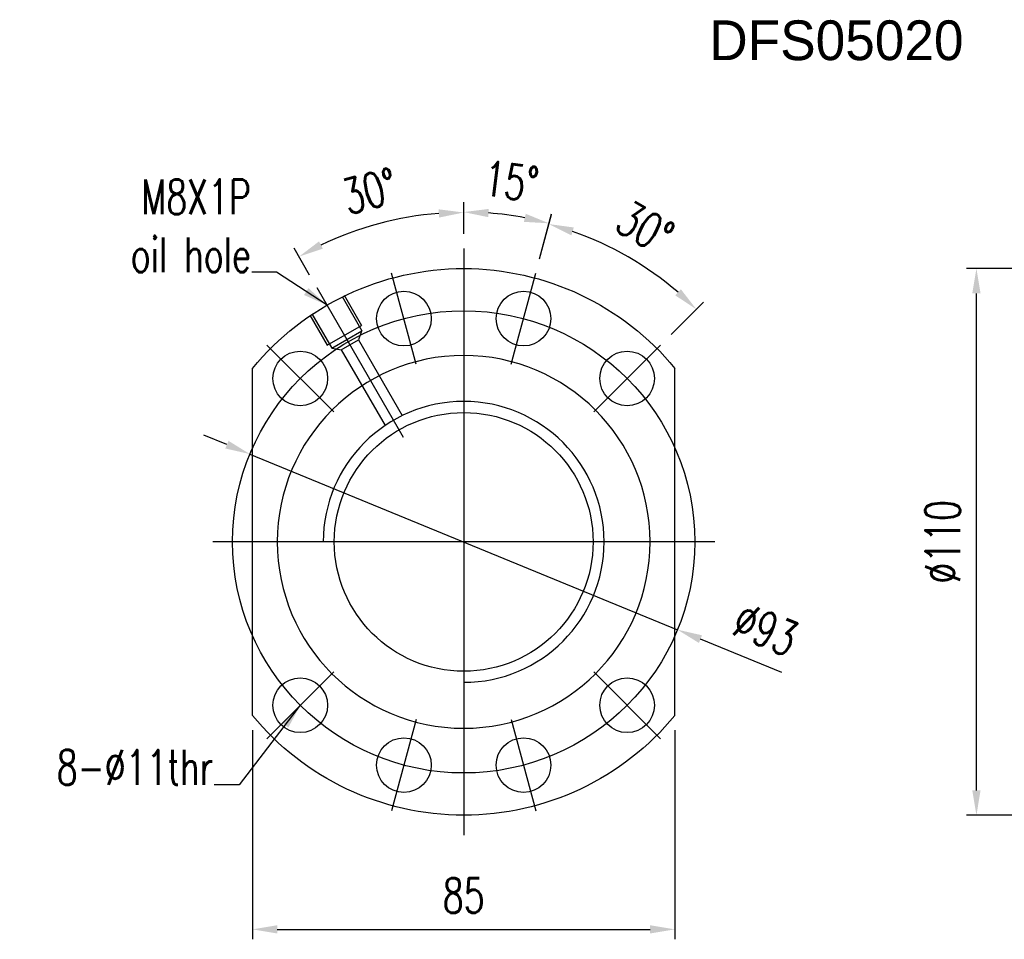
# Model space of a CAD drawing. Header units: inches. Extents: x -202 to 3216, y -974 to 737.
# Tile 1 of 54: x 49 to 247, y 150 to 335. Entities that reach past the tile are written whole.
import ezdxf

# ---------------------------------------------------------------- set-up
doc = ezdxf.new("R2010")
doc.units = ezdxf.units.IN
doc.header["$LTSCALE"] = 2
doc.header["$MEASUREMENT"] = 0
doc.layers.add('DIM', color=4, linetype='Continuous')
doc.styles.add('DIM-7', font='SIMPLEX.shx', dxfattribs={"width": 0.7, "bigfont": 'chineset.shx'})
doc.dimstyles.new('CNS', dxfattribs={"dimtxt": 3.5, "dimasz": 2.5, "dimexe": 1, "dimexo": 1.5, "dimgap": 0.09, "dimtad": 0, "dimdsep": 46, "dimtxsty": 'DIM-7', "dimcen": 0.09, "dimclrd": 1, "dimclre": 1, "dimclrt": 4, "dimadec": 0, "dimazin": 0, "dimtfac": 1, "dimtix": 1, "dimtmove": 2, "dimatfit": 3, "dimfxl": 1, "dimtvp": 0.971429, "dimtolj": 1, "dimarcsym": 0})

# ---------------------------------------------------------------- blocks, each defined once
blk = doc.blocks.new('*D3')
at = {"layer": 'DEFPOINTS', "color": 0, "transparency": 16777216}
for p in [(96.12, 194.8), (181.12, 194.8), (181.12, 151.75)]:
    blk.add_point(p, dxfattribs=at)
at = {"layer": 'DIM', "color": 7, "lineweight": -2, "transparency": 16777216}
for p, q in [((96.12, 191.8), (96.12, 149.75)), ((181.12, 191.8), (181.12, 149.75)), ((101.12, 151.75), (176.12, 151.75))]:
    blk.add_line(p, q, dxfattribs=at)
at = {"layer": 'DIM', "color": 7, "transparency": 16777216}
for points in [[(101.12, 152.59), (101.12, 150.92), (96.12, 151.75)], [(176.12, 152.59), (176.12, 150.92), (181.12, 151.75)]]:
    blk.add_solid(points, dxfattribs=at)
at = {"layer": 'DIM', "color": 7, "transparency": 16777216, "insert": (138.62, 158.55), "char_height": 7, "attachment_point": 5, "style": 'DIM-7'}
blk.add_mtext('\\A1;85', dxfattribs=at)
blk = doc.blocks.new('*D7')
at = {"layer": 'DEFPOINTS', "color": 0, "transparency": 16777216}
for p in [(241.79, 284.72), (258.71, 284.72), (258.71, 174.72)]:
    blk.add_point(p, dxfattribs=at)
at = {"layer": 'DIM', "color": 7, "lineweight": -2, "transparency": 16777216}
for p, q in [((255.71, 284.72), (239.79, 284.72)), ((241.79, 179.72), (241.79, 279.72)), ((255.71, 174.72), (239.79, 174.72))]:
    blk.add_line(p, q, dxfattribs=at)
at = {"layer": 'DIM', "color": 7, "transparency": 16777216}
for points in [[(240.95, 279.72), (242.62, 279.72), (241.79, 284.72)], [(240.95, 179.72), (242.62, 179.72), (241.79, 174.72)]]:
    blk.add_solid(points, dxfattribs=at)
at = {"layer": 'DIM', "color": 7, "transparency": 16777216, "insert": (234.99, 229.72), "char_height": 7, "attachment_point": 5, "rotation": 90, "style": 'DIM-7'}
blk.add_mtext('\\A1;%%C110', dxfattribs=at)
blk = doc.blocks.new('*D8')
at = {"layer": 'DEFPOINTS', "color": 0, "transparency": 16777216}
for p in [(150.15, 295.06), (138.62, 288.72), (153.12, 283.81), (148.2, 265.45), (138.62, 170.72)]:
    blk.add_point(p, dxfattribs=at)
at = {"layer": 'DIM', "color": 7, "lineweight": -2, "transparency": 16777216}
for p, q in [((138.62, 291.72), (138.62, 298.07)), ((153.9, 286.7), (156.32, 295.74))]:
    blk.add_line(p, q, dxfattribs=at)
blk.add_arc((138.62, 229.72), 66.36, 79.3184, 85.6816, dxfattribs=at)
at = {"layer": 'DIM', "color": 7, "transparency": 16777216}
for points in [[(143.59, 295.05), (143.65, 296.71), (138.62, 296.07)], [(151.11, 295.73), (150.74, 294.11), (155.8, 293.81)]]:
    blk.add_solid(points, dxfattribs=at)
at = {"layer": 'DIM', "color": 7, "transparency": 16777216, "insert": (148.17, 302.24), "char_height": 7, "attachment_point": 5, "rotation": 352.5, "style": 'DIM-7'}
blk.add_mtext('\\A1;15°', dxfattribs=at)
blk = doc.blocks.new('*D9')
at = {"layer": 'DEFPOINTS', "color": 0, "transparency": 16777216}
for p in [(153.12, 283.81), (176.59, 283.94), (178.22, 269.31), (148.2, 265.45), (164.79, 255.88)]:
    blk.add_point(p, dxfattribs=at)
at = {"layer": 'DIM', "color": 7, "lineweight": -2, "transparency": 16777216}
for p, q in [((153.9, 286.7), (156.28, 295.59)), ((180.34, 271.43), (186.85, 277.94))]:
    blk.add_line(p, q, dxfattribs=at)
blk.add_arc((138.62, 229.72), 66.2, 49.3286, 70.6714, dxfattribs=at)
at = {"layer": 'DIM', "color": 7, "transparency": 16777216}
for points in [[(160.29, 291.39), (160.78, 292.98), (155.76, 293.66)], [(182.33, 280.54), (181.2, 279.31), (185.43, 276.52)]]:
    blk.add_solid(points, dxfattribs=at)
at = {"layer": 'DIM', "color": 7, "transparency": 16777216, "insert": (175.12, 292.93), "char_height": 7, "attachment_point": 5, "rotation": 330, "style": 'DIM-7'}
blk.add_mtext('\\A1;30°', dxfattribs=at)
blk = doc.blocks.new('*D10')
at = {"layer": 'DEFPOINTS', "color": 0, "transparency": 16777216}
for p in [(127.12, 294.98), (138.62, 288.72), (109.12, 280.81), (126.5, 250.72), (138.62, 170.72)]:
    blk.add_point(p, dxfattribs=at)
at = {"layer": 'DIM', "color": 7, "lineweight": -2, "transparency": 16777216}
for p, q in [((138.62, 291.72), (138.62, 297.99)), ((107.62, 283.41), (104.49, 288.84))]:
    blk.add_line(p, q, dxfattribs=at)
blk.add_arc((138.62, 229.72), 66.27, 94.3237, 115.6763, dxfattribs=at)
at = {"layer": 'DIM', "color": 7, "transparency": 16777216}
for points in [[(133.6, 296.63), (133.66, 294.97), (138.62, 295.99)], [(110.3, 288.71), (109.52, 290.18), (105.49, 287.11)]]:
    blk.add_solid(points, dxfattribs=at)
at = {"layer": 'DIM', "color": 7, "transparency": 16777216, "insert": (119.71, 300.3), "char_height": 7, "attachment_point": 5, "rotation": 15, "style": 'DIM-7'}
blk.add_mtext('\\A1;30°', dxfattribs=at)
blk = doc.blocks.new('*D12')
at = {"layer": 'DEFPOINTS', "color": 0, "transparency": 16777216}
for p in [(95.61, 247.38), (181.64, 212.05)]:
    blk.add_point(p, dxfattribs=at)
at = {"layer": 'DIM', "color": 7, "lineweight": -2, "transparency": 16777216}
for p, q in [((90.99, 249.28), (86.36, 251.18)), ((95.61, 247.38), (181.64, 212.05)), ((202.66, 203.42), (186.26, 210.15))]:
    blk.add_line(p, q, dxfattribs=at)
at = {"layer": 'DIM', "color": 7, "transparency": 16777216}
for points in [[(91.3, 250.05), (90.67, 248.51), (95.61, 247.38)], [(186.58, 210.92), (185.95, 209.38), (181.64, 212.05)]]:
    blk.add_solid(points, dxfattribs=at)
at = {"layer": 'DIM', "color": 7, "transparency": 16777216, "insert": (199.36, 212.12), "char_height": 7, "attachment_point": 5, "rotation": 337.6728, "style": 'DIM-7'}
blk.add_mtext('\\A1;∅93', dxfattribs=at)

msp = doc.modelspace()

# ---------------------------------------------------------------- linework, layer by layer
at = {"layer": 'DIM', "color": 7}
for p, q in [((138.625, 288.715), (138.625, 170.715)), ((129.048, 265.454), (124.131, 283.807)), ((148.201, 265.454), (153.119, 283.807)), ((126.497, 250.721), (109.125, 280.811)), ((114.589, 279.347), (118.089, 273.284)), ((114.156, 279.097), (118.156, 272.168)), ((108.094, 275.597), (112.094, 268.668)), ((107.661, 275.347), (111.161, 269.284)), ((111.161, 269.284), (118.089, 273.284)), ((112.094, 268.668), (118.156, 272.168)), ((118.069, 272.118), (117.457, 270.379)), ((113.993, 268.379), (117.457, 270.379)), ((117.457, 270.379), (126.265, 255.123)), ((112.462, 255.878), (99.027, 269.313)), ((112.18, 268.718), (113.993, 268.379)), ((113.993, 268.379), (122.801, 253.123)), ((164.788, 255.878), (178.223, 269.313)), ((96.125, 194.805), (96.125, 264.626)), ((181.125, 194.805), (181.125, 264.626)), ((189.125, 229.715), (88.125, 229.715)), ((112.462, 203.552), (99.027, 190.117)), ((164.788, 203.552), (178.223, 190.117)), ((129.048, 193.976), (124.131, 175.623)), ((148.201, 193.976), (153.119, 175.623))]:
    msp.add_line(p, q, dxfattribs=at)
for centre, radius in [((126.59, 274.631), 5.5), ((150.66, 274.631), 5.5), ((138.625, 229.715), 46.5), ((105.744, 262.596), 5.5), ((171.505, 262.596), 5.5), ((138.625, 229.715), 26.03), ((105.744, 196.835), 5.5), ((171.505, 196.835), 5.5), ((126.59, 184.8), 5.5), ((150.66, 184.8), 5.5)]:
    msp.add_circle(centre, radius, dxfattribs=at)
at = {"layer": 'DIM', "color": 7, "extrusion": (0, 0, -1)}
msp.add_circle((-138.625, 229.715), 37.5, dxfattribs=at)
for start, end in [(39.40057, 140.59943), (219.40057, 320.59943)]:
    msp.add_arc((-138.625, 229.715), 55, start, end, dxfattribs=at)
at = {"layer": 'DIM', "color": 7}
msp.add_arc((138.625, 229.715), 28.255, 270, 180, dxfattribs=at)

# ---------------------------------------------------------------- texts
at = {"layer": 'DIM', "color": 0, "insert": (188.047, 334.644), "char_height": 8, "width": 106.47775, "attachment_point": 1}
msp.add_mtext('DFS05020', dxfattribs=at)
at = {"layer": 'DIM', "color": 7, "char_height": 7, "attachment_point": 9, "style": 'DIM-7'}
for s, insert in [('\\A1;M8X1P\\Poil hole', (95.795, 283.979)), ('8-%%C11thr', (88.252, 180.865))]:
    msp.add_mtext(s, dxfattribs=dict(at, insert=insert))

# ---------------------------------------------------------------- dimensions: what is measured, and where the dimension line sits
at = {"layer": 'DIM', "color": 7}
for base, line1, line2, picture, middle in [((150.147, 295.062), ((148.201, 265.454), (153.119, 283.807)), ((138.625, 288.715), (138.625, 170.715)), '*D8', (148.173, 302.245)), ((127.116, 294.982), ((138.625, 288.715), (138.625, 170.715)), ((126.497, 250.721), (109.125, 280.811)), '*D10', (119.712, 300.299)), ((176.595, 283.942), ((164.788, 255.878), (178.223, 269.313)), ((148.201, 265.454), (153.119, 283.807)), '*D9', (175.124, 292.934))]:
    dim = msp.add_angular_dim_2l(base=base, line1=line1, line2=line2, dimstyle='CNS', override={"dimscale": 2, "dimclrd": 7, "dimclre": 7, "dimclrt": 7}, dxfattribs=at)
    dim.commit()
    dim.dimension.update_dxf_attribs({"geometry": picture, "text_midpoint": middle})
dim = msp.add_linear_dim(base=(241.786, 284.715), p1=(258.706, 174.715), p2=(258.706, 284.715), angle=90, text='%%C<>', dimstyle='CNS', override={"dimscale": 2, "dimclrd": 7, "dimclre": 7, "dimclrt": 7}, dxfattribs=at)
dim.commit()
dim.dimension.update_dxf_attribs({"geometry": '*D7', "text_midpoint": (234.986, 229.715)})
dim = msp.add_diameter_dim_2p(p1=(95.611, 247.38), p2=(181.639, 212.05), dimstyle='CNS', override={"dimscale": 2, "dimclrd": 7, "dimclre": 7, "dimclrt": 7}, dxfattribs=at)
dim.commit()
dim.dimension.update_dxf_attribs({"geometry": '*D12', "text_midpoint": (199.358, 212.124)})
dim = msp.add_linear_dim(base=(181.125, 151.752), p1=(96.125, 194.805), p2=(181.125, 194.805), dimstyle='CNS', override={"dimscale": 2, "dimclrd": 7, "dimclre": 7, "dimclrt": 7}, dxfattribs=at)
dim.commit()
dim.dimension.update_dxf_attribs({"geometry": '*D3', "text_midpoint": (138.625, 158.552)})

# ---------------------------------------------------------------- leaders
at = {"layer": 'DIM', "color": 7, "annotation_type": 0, "has_hookline": 1, "hookline_direction": 1}
for points, text_width in [([(111.125, 277.347), (100.975, 283.979), (95.975, 283.979)], 26.133), ([(105.744, 196.835), (93.432, 180.865), (88.432, 180.865)], 32.2)]:
    msp.add_leader(points, dimstyle='CNS', override={"dimscale": 2, "dimclrd": 7, "dimclre": 7, "dimclrt": 7}, dxfattribs=dict(at, text_width=text_width))

doc.saveas('drawing.dxf')
